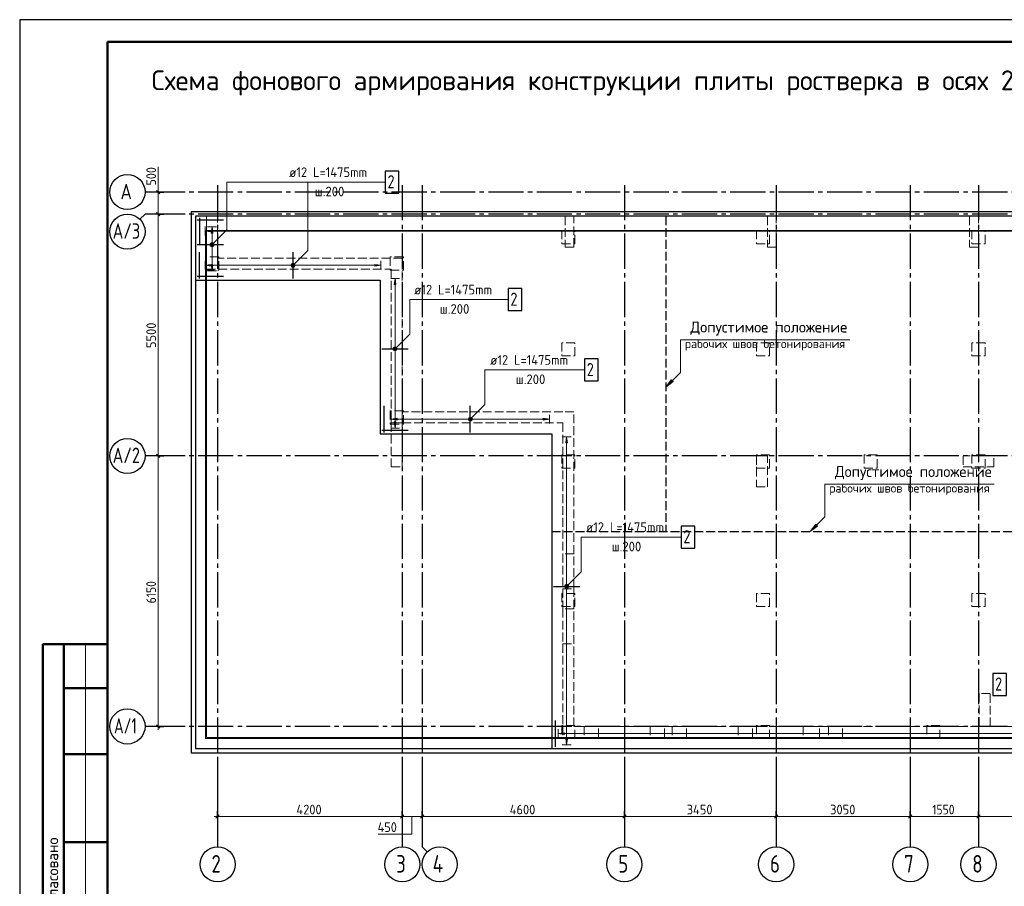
# Model space of a CAD drawing. Header units: millimetres. Extents: x 0 to 42000, y 0 to 29700.
# Tile 2 of 5: x 0 to 22388, y 9998 to 29700. Entities that reach past the tile are written whole.
import ezdxf

# ---------------------------------------------------------------- set-up
doc = ezdxf.new("R2010")
doc.units = ezdxf.units.MM
doc.linetypes.add('______2', pattern=[270, 200, -70])
doc.linetypes.add('______5', pattern=[1100, 800, -100, 100, -100])
for name, color, linetype, lineweight in [('Standard', 7, 'Continuous', 25), ('ЖБ Пилон', 7, 'Continuous', 35), ('ЖБ Плита Фундамента верхний уровень', 7, 'Continuous', 35), ('ЖБ Стена верхний уровень', 7, 'Continuous', 35), ('Обрамление П-обр. равн.', 52, 'Continuous', 25), ('Общий01', 7, 'Continuous', 13), ('Позиционная метка номер позиции', 7, 'Continuous', 13), ('Размерная линия_ общее', 7, 'Continuous', 13), ('Текст_ общее', 7, 'Continuous', 25)]:
    doc.layers.add(name, color=color, linetype=linetype, lineweight=lineweight)
doc.layers.add('Оси', color=7, linetype='______5', true_color=0x656565)
doc.styles.add('ISOCPEUR', font='txt')

msp = doc.modelspace()

# ---------------------------------------------------------------- hatches: boundary and pattern name
at = {"layer": 'Обрамление П-обр. равн.', "linetype": 'Continuous', "lineweight": 13, "transparency": 33554687}
for points in [[(4355, 24876), (4215, 24896), (4355, 24916)], [(4355, 24098), (4215, 24118), (4355, 24138)], [(4394, 24127), (4374, 23987), (4354, 24127)], [(8585, 20598), (8445, 20618), (8585, 20638)], [(8556, 20557), (8536, 20417), (8516, 20557)], [(12385, 13448), (12245, 13468), (12385, 13488)], [(12456, 13357), (12436, 13217), (12416, 13357)]]:
    msp.add_hatch(color=7, dxfattribs=at).paths.add_polyline_path(points, flags=16)
for points in [[(4394, 24847), (4374, 24987), (4354, 24847)], [(8075, 24098), (8215, 24118), (8075, 24138)], [(8556, 23677), (8536, 23817), (8516, 23677)], [(11905, 20598), (12045, 20618), (11905, 20638)], [(12456, 20077), (12436, 20217), (12416, 20077)]]:
    msp.add_hatch(color=7, dxfattribs=at).paths.add_polyline_path(points)
at = {"layer": 'Позиционная метка номер позиции', "linetype": 'Continuous', "lineweight": 13, "transparency": 33554687}
for points in [[(4342, 24618), (4417, 24575), (4362, 24630)], [(4362, 24630), (4417, 24575), (4417, 24598)], [(4362, 24630), (4417, 24598), (4385, 24630)], [(4385, 24630), (4417, 24598), (4405, 24618)], [(4330, 24598), (4405, 24555), (4342, 24618)], [(4330, 24575), (4385, 24543), (4330, 24598)], [(4330, 24598), (4385, 24543), (4405, 24555)], [(4362, 24543), (4330, 24575), (4342, 24555)], [(4330, 24575), (4362, 24543), (4385, 24543)], [(4342, 24618), (4405, 24555), (4417, 24575)], [(6172, 24129), (6247, 24086), (6183, 24149)], [(6172, 24106), (6226, 24074), (6172, 24129)], [(6172, 24129), (6226, 24074), (6247, 24086)], [(6203, 24074), (6172, 24106), (6183, 24086)], [(6172, 24106), (6203, 24074), (6226, 24074)], [(6183, 24149), (6258, 24106), (6203, 24161)], [(6183, 24149), (6247, 24086), (6258, 24106)], [(6203, 24161), (6258, 24106), (6258, 24129)], [(6203, 24161), (6258, 24129), (6226, 24161)], [(6226, 24161), (6258, 24129), (6247, 24149)], [(8493, 22228), (8568, 22185), (8504, 22248)], [(8493, 22205), (8547, 22173), (8493, 22228)], [(8493, 22228), (8547, 22173), (8568, 22185)], [(8524, 22173), (8493, 22205), (8504, 22185)], [(8493, 22205), (8524, 22173), (8547, 22173)], [(8504, 22248), (8579, 22205), (8524, 22260)], [(8504, 22248), (8568, 22185), (8579, 22205)], [(8524, 22260), (8579, 22205), (8579, 22228)], [(8524, 22260), (8579, 22228), (8547, 22260)], [(8547, 22260), (8579, 22228), (8568, 22248)], [(10202, 20629), (10277, 20586), (10213, 20649)], [(10202, 20606), (10256, 20574), (10202, 20629)], [(10202, 20629), (10256, 20574), (10277, 20586)], [(10233, 20574), (10202, 20606), (10213, 20586)], [(10202, 20606), (10233, 20574), (10256, 20574)], [(10213, 20649), (10288, 20606), (10233, 20661)], [(10213, 20649), (10277, 20586), (10288, 20606)], [(10233, 20661), (10288, 20606), (10288, 20629)], [(10233, 20661), (10288, 20629), (10256, 20661)], [(10256, 20661), (10288, 20629), (10277, 20649)], [(12393, 16828), (12468, 16785), (12404, 16848)], [(12393, 16805), (12447, 16773), (12393, 16828)], [(12393, 16828), (12447, 16773), (12468, 16785)], [(12424, 16773), (12393, 16805), (12404, 16785)], [(12393, 16805), (12424, 16773), (12447, 16773)], [(12404, 16848), (12479, 16805), (12424, 16860)], [(12404, 16848), (12468, 16785), (12479, 16805)], [(12424, 16860), (12479, 16805), (12479, 16828)], [(12424, 16860), (12479, 16828), (12447, 16860)], [(12447, 16860), (12479, 16828), (12468, 16848)]]:
    msp.add_hatch(color=7, dxfattribs=at).paths.add_polyline_path(points)
for points in [[(14860, 21473), (14690, 21346), (14817, 21516)], [(18144, 18189), (17974, 18062), (18102, 18231)]]:
    msp.add_hatch(color=7, dxfattribs=at).paths.add_polyline_path(points, flags=16)

# ---------------------------------------------------------------- linework, layer by layer
at = {"layer": 'Standard', "color": 7, "linetype": 'Continuous', "lineweight": 25, "transparency": 33554687}
msp.add_line((2000, 29200), (2000, 1058), dxfattribs=at)
at = {"layer": 'Standard', "color": 7, "linetype": 'Continuous', "lineweight": 50, "transparency": 33554687}
for p, q in [((6, 15500), (0, 15500)), ((2000, 15500), (527, 15500)), ((527, 15500), (527, 9000)), ((527, 15500), (527, 9000)), ((1000, 15500), (1000, 9000)), ((2000, 14500), (1000, 14500)), ((2000, 13000), (1000, 13000)), ((2000, 11000), (1000, 11000))]:
    msp.add_line(p, q, dxfattribs=at)
at = {"layer": 'Standard', "color": 7, "linetype": 'Continuous', "lineweight": 13, "transparency": 33554687}
msp.add_line((1500, 15500), (1500, 9000), dxfattribs=at)
at = {"layer": 'Standard', "color": 7, "linetype": 'Continuous', "lineweight": 25, "transparency": 33554687}
msp.add_lwpolyline([(0, 0), (42000, 0), (42000, 29700), (0, 29700), (0, 0)], close=True, dxfattribs=at)
at = {"layer": 'Standard', "color": 7, "linetype": 'Continuous', "lineweight": 50, "transparency": 33554687}
msp.add_lwpolyline([(2000, 29200), (41500, 29200), (41500, 500), (2000, 500), (2000, 29200)], close=True, dxfattribs=at)
at = {"layer": 'Standard', "color": 7, "linetype": 'Continuous', "lineweight": 13, "transparency": 33554687}
for points in [[(41500, 29200), (2000, 29200), (2000, 6000), (41500, 6000), (41500, 29200)], [(4250, 13382), (41050, 13382), (41050, 25232), (4250, 25232), (4250, 13382)], [(4225, 13357), (41075, 13357), (41075, 24907), (4225, 24907), (4225, 13357)]]:
    msp.add_lwpolyline(points, dxfattribs=at)
at = {"layer": 'Standard', "color": 254, "linetype": 'Continuous', "lineweight": 25, "true_color": 0xc4c4ff, "transparency": 33554687}
msp.add_lwpolyline([(3900, 13032), (41400, 13032), (41400, 25332), (3900, 25332), (3900, 13032)], dxfattribs=at)
at = {"layer": 'Standard', "color": 7, "linetype": 'Continuous', "lineweight": 25, "transparency": 33554687}
msp.add_lwpolyline([(4000, 13132), (41300, 13132), (41300, 25232), (4000, 25232), (4000, 13132)], dxfattribs=at)
at = {"layer": 'ЖБ Пилон', "color": 253, "linetype": '______2', "lineweight": 13, "true_color": 0xa0a0a0, "transparency": 33554687}
for p, q in [((12600, 25232), (12400, 25232)), ((12400, 25232), (12400, 24532)), ((12600, 24532), (12600, 25232)), ((17200, 25232), (17000, 25232)), ((17000, 25232), (17000, 24532)), ((17200, 24532), (17200, 25232)), ((21800, 25232), (21600, 25232)), ((21600, 25232), (21600, 24532)), ((21800, 24532), (21800, 25232)), ((12625, 24907), (12325, 24907)), ((12325, 24907), (12325, 24607)), ((12625, 24607), (12625, 24907)), ((17050, 24907), (16750, 24907)), ((16750, 24907), (16750, 24607)), ((17050, 24607), (17050, 24907)), ((21950, 24907), (21650, 24907)), ((21650, 24907), (21650, 24607)), ((21950, 24607), (21950, 24907)), ((12325, 24607), (12625, 24607)), ((12400, 24532), (12600, 24532)), ((16750, 24607), (17050, 24607)), ((17000, 24532), (17200, 24532)), ((21600, 24532), (21800, 24532)), ((21650, 24607), (21950, 24607)), ((4525, 24307), (4225, 24307)), ((4225, 24307), (4225, 24007)), ((4525, 24007), (4525, 24307)), ((8725, 24307), (8425, 24307)), ((8425, 24307), (8425, 24007)), ((8725, 24007), (8725, 24307)), ((4225, 24007), (4525, 24007)), ((8425, 24007), (8725, 24007)), ((12625, 22357), (12325, 22357)), ((12325, 22357), (12325, 22057)), ((12625, 22057), (12625, 22357)), ((17050, 22357), (16750, 22357)), ((16750, 22357), (16750, 22057)), ((17050, 22057), (17050, 22357)), ((21950, 22357), (21650, 22357)), ((21650, 22357), (21650, 22057)), ((21950, 22057), (21950, 22357)), ((12325, 22057), (12625, 22057)), ((16750, 22057), (17050, 22057)), ((21650, 22057), (21950, 22057)), ((8725, 20807), (8425, 20807)), ((8425, 20807), (8425, 20507)), ((8725, 20507), (8725, 20807)), ((8425, 20507), (8725, 20507)), ((12625, 19807), (12325, 19807)), ((12325, 19807), (12325, 19507)), ((12625, 19507), (12625, 19807)), ((17050, 19807), (16750, 19807)), ((16750, 19807), (16750, 19507)), ((17000, 19782), (16750, 19782)), ((16750, 19782), (16750, 19082)), ((17000, 19082), (17000, 19782)), ((17050, 19507), (17050, 19807)), ((19500, 19807), (19200, 19807)), ((19200, 19807), (19200, 19507)), ((19500, 19507), (19500, 19807)), ((22150, 19782), (21450, 19782)), ((21450, 19782), (21450, 19532)), ((21950, 19807), (21650, 19807)), ((21650, 19807), (21650, 19507)), ((21950, 19507), (21950, 19807)), ((22150, 19532), (22150, 19782)), ((12325, 19507), (12625, 19507)), ((16750, 19507), (17050, 19507)), ((19200, 19507), (19500, 19507)), ((21450, 19532), (22150, 19532)), ((21650, 19507), (21950, 19507)), ((16750, 19082), (17000, 19082)), ((12625, 16657), (12325, 16657)), ((12325, 16657), (12325, 16357)), ((12625, 16357), (12625, 16657)), ((17050, 16657), (16750, 16657)), ((16750, 16657), (16750, 16357)), ((17050, 16357), (17050, 16657)), ((21950, 16657), (21650, 16657)), ((21650, 16657), (21650, 16357)), ((21950, 16357), (21950, 16657)), ((12325, 16357), (12625, 16357)), ((16750, 16357), (17050, 16357)), ((21650, 16357), (21950, 16357)), ((12625, 13657), (12325, 13657)), ((12325, 13657), (12325, 13357)), ((12625, 13357), (12625, 13657)), ((17050, 13657), (16750, 13657)), ((16750, 13657), (16750, 13357)), ((17050, 13357), (17050, 13657)), ((20925, 13657), (20625, 13657)), ((20625, 13657), (20625, 13357)), ((20925, 13357), (20925, 13657)), ((12325, 13357), (12625, 13357)), ((16750, 13357), (17050, 13357)), ((20625, 13357), (20925, 13357))]:
    msp.add_line(p, q, dxfattribs=at)
at = {"layer": 'ЖБ Плита Фундамента верхний уровень', "color": 251, "linetype": 'Continuous', "lineweight": 25, "true_color": 0x656565, "transparency": 33554687}
for p, q in [((4000, 25232), (4000, 23782)), ((41300, 25232), (4000, 25232)), ((4000, 23782), (8200, 23782)), ((8200, 23782), (8200, 20282)), ((8200, 20282), (12100, 20282)), ((12100, 20282), (12100, 13132)), ((12100, 13132), (37700, 13132))]:
    msp.add_line(p, q, dxfattribs=at)
at = {"layer": 'ЖБ Стена верхний уровень', "color": 253, "linetype": '______2', "lineweight": 13, "true_color": 0xa0a0a0, "transparency": 33554687}
for p, q in [((4250, 25232), (4250, 24282)), ((4500, 25232), (4250, 25232)), ((4500, 24282), (4500, 25232)), ((4250, 24282), (4250, 24032)), ((8700, 24282), (4500, 24282)), ((8700, 24032), (8700, 24282)), ((4250, 24032), (8450, 24032)), ((8450, 24032), (8450, 20532)), ((8700, 20532), (8700, 24032)), ((12350, 20782), (8700, 20782)), ((8700, 20782), (8700, 20532)), ((12600, 20782), (12350, 20782)), ((12600, 17557), (12600, 20782)), ((8450, 20532), (8700, 20532)), ((8450, 20532), (8450, 19532)), ((8700, 20532), (8450, 20532)), ((8700, 19532), (8700, 20532)), ((8700, 20532), (12350, 20532)), ((12350, 20532), (12350, 17557)), ((8450, 19532), (8700, 19532)), ((12600, 17557), (12350, 17557)), ((12350, 17557), (12350, 16757)), ((12600, 16757), (12600, 17557)), ((12350, 16757), (12600, 16757)), ((12350, 16757), (12350, 16307)), ((12600, 16307), (12600, 16757)), ((12600, 16307), (12350, 16307)), ((12350, 16307), (12350, 15507)), ((12600, 15507), (12600, 16307)), ((12350, 15507), (12600, 15507)), ((12350, 15507), (12350, 13632)), ((12600, 13632), (12600, 15507)), ((21820, 14382), (21820, 13632)), ((22070, 14382), (21820, 14382)), ((22070, 13632), (22070, 14382)), ((12350, 13632), (12350, 13382)), ((12837, 13632), (12600, 13632)), ((12837, 13632), (12837, 13382)), ((13162, 13632), (12837, 13632)), ((13162, 13382), (13162, 13632)), ((14337, 13632), (13162, 13632)), ((14337, 13632), (14337, 13382)), ((14662, 13632), (14337, 13632)), ((14662, 13382), (14662, 13632)), ((14837, 13632), (14662, 13632)), ((14837, 13632), (14837, 13382)), ((15162, 13632), (14837, 13632)), ((15162, 13382), (15162, 13632)), ((16337, 13632), (15162, 13632)), ((16337, 13632), (16337, 13382)), ((16662, 13632), (16337, 13632)), ((16662, 13382), (16662, 13632)), ((17811, 13632), (16662, 13632)), ((17811, 13632), (17811, 13382)), ((18188, 13632), (17811, 13632)), ((18188, 13382), (18188, 13632)), ((18387, 13632), (18188, 13632)), ((18387, 13632), (18387, 13382)), ((18712, 13632), (18387, 13632)), ((18712, 13382), (18712, 13632)), ((21820, 13632), (18712, 13632)), ((26430, 13632), (22070, 13632)), ((12350, 13382), (12837, 13382)), ((12837, 13382), (13162, 13382)), ((13162, 13382), (14337, 13382)), ((14337, 13382), (14662, 13382)), ((14662, 13382), (14837, 13382)), ((14837, 13382), (15162, 13382)), ((15162, 13382), (16337, 13382)), ((16337, 13382), (16662, 13382)), ((16662, 13382), (17811, 13382)), ((17811, 13382), (18188, 13382)), ((18188, 13382), (18387, 13382)), ((18387, 13382), (18712, 13382)), ((18712, 13382), (21820, 13382)), ((21820, 13382), (22070, 13382)), ((22070, 13382), (26430, 13382))]:
    msp.add_line(p, q, dxfattribs=at)
at = {"layer": 'Обрамление П-обр. равн.', "color": 7, "linetype": 'Continuous', "lineweight": 25, "transparency": 33554687}
for p, q in [((4036, 25147), (4636, 25147)), ((4036, 25147), (4636, 25147)), ((4085, 25196), (4085, 24596)), ((4085, 25196), (4085, 24596)), ((4036, 24587), (4636, 24587)), ((4036, 24587), (4636, 24587)), ((4085, 23818), (4085, 24418)), ((4085, 23818), (4085, 24418)), ((6215, 23818), (6215, 24418)), ((6215, 23818), (6215, 24418)), ((4036, 23867), (4636, 23867)), ((4036, 23867), (4636, 23867)), ((8236, 22217), (8836, 22217)), ((8236, 22217), (8836, 22217)), ((8285, 20318), (8285, 20918)), ((8285, 20318), (8285, 20918)), ((10245, 20318), (10245, 20918)), ((10245, 20318), (10245, 20918)), ((8236, 20367), (8836, 20367)), ((8236, 20367), (8836, 20367)), ((12136, 16817), (12736, 16817)), ((12136, 16817), (12736, 16817)), ((12185, 13168), (12185, 13768)), ((12185, 13168), (12185, 13768))]:
    msp.add_line(p, q, dxfattribs=at)
at = {"layer": 'Обрамление П-обр. равн.', "color": 251, "linetype": 'Continuous', "lineweight": 13, "true_color": 0x494949, "transparency": 33554687}
for p, q in [((4215, 24896), (4215, 24996)), ((4215, 24896), (4355, 24916)), ((4355, 24876), (4215, 24896)), ((4215, 24896), (4215, 24796)), ((4215, 24896), (4215, 24896)), ((4374, 24987), (4274, 24987)), ((4374, 24987), (4354, 24847)), ((4355, 24916), (4355, 24876)), ((4355, 24896), (41075, 24896)), ((4394, 24847), (4374, 24987)), ((4374, 24987), (4474, 24987)), ((4374, 24987), (4374, 24987)), ((4354, 24847), (4394, 24847)), ((4374, 24127), (4374, 24847)), ((4215, 24118), (4215, 24218)), ((8215, 24118), (8215, 24218)), ((4215, 24118), (4355, 24138)), ((4355, 24098), (4215, 24118)), ((4215, 24118), (4215, 24018)), ((4215, 24118), (4215, 24118)), ((4374, 23987), (4274, 23987)), ((4374, 23987), (4354, 24127)), ((4354, 24127), (4394, 24127)), ((4355, 24138), (4355, 24098)), ((4355, 24118), (8075, 24118)), ((4394, 24127), (4374, 23987)), ((4374, 23987), (4474, 23987)), ((4374, 23987), (4374, 23987)), ((8215, 24118), (8075, 24138)), ((8075, 24138), (8075, 24098)), ((8075, 24098), (8215, 24118)), ((8215, 24118), (8215, 24018)), ((8215, 24118), (8215, 24118)), ((8536, 23817), (8436, 23817)), ((8536, 23817), (8516, 23677)), ((8556, 23677), (8536, 23817)), ((8536, 23817), (8636, 23817)), ((8536, 23817), (8536, 23817)), ((8516, 23677), (8556, 23677)), ((8536, 20557), (8536, 23677)), ((8445, 20618), (8445, 20718)), ((8445, 20618), (8585, 20638)), ((8585, 20598), (8445, 20618)), ((8445, 20618), (8445, 20518)), ((8445, 20618), (8445, 20618)), ((8585, 20638), (8585, 20598)), ((8585, 20618), (11905, 20618)), ((12045, 20618), (11905, 20638)), ((11905, 20638), (11905, 20598)), ((11905, 20598), (12045, 20618)), ((12045, 20618), (12045, 20718)), ((12045, 20618), (12045, 20518)), ((12045, 20618), (12045, 20618)), ((8536, 20417), (8436, 20417)), ((8536, 20417), (8516, 20557)), ((8516, 20557), (8556, 20557)), ((8556, 20557), (8536, 20417)), ((8536, 20417), (8636, 20417)), ((8536, 20417), (8536, 20417)), ((12436, 20217), (12336, 20217)), ((12436, 20217), (12416, 20077)), ((12456, 20077), (12436, 20217)), ((12436, 20217), (12536, 20217)), ((12436, 20217), (12436, 20217)), ((12416, 20077), (12456, 20077)), ((12436, 13357), (12436, 20077)), ((12245, 13468), (12245, 13568)), ((12245, 13468), (12385, 13488)), ((12385, 13448), (12245, 13468)), ((12245, 13468), (12245, 13368)), ((12245, 13468), (12245, 13468)), ((12385, 13488), (12385, 13448)), ((12385, 13468), (37505, 13468)), ((12436, 13217), (12336, 13217)), ((12436, 13217), (12416, 13357)), ((12416, 13357), (12456, 13357)), ((12456, 13357), (12436, 13217)), ((12436, 13217), (12536, 13217)), ((12436, 13217), (12436, 13217))]:
    msp.add_line(p, q, dxfattribs=at)
at = {"layer": 'Обрамление П-обр. равн.', "color": 7, "linetype": 'Continuous', "lineweight": 25, "transparency": 33554687}
for points in [[(8313, 25755), (8623, 25755), (8623, 26255), (8313, 26255), (8313, 25755)], [(11107, 23085), (11417, 23085), (11417, 23585), (11107, 23585), (11107, 23085)], [(12845, 21486), (13155, 21486), (13155, 21986), (12845, 21986), (12845, 21486)], [(15041, 17685), (15351, 17685), (15351, 18185), (15041, 18185), (15041, 17685)], [(22128, 14336), (22438, 14336), (22438, 14836), (22128, 14836), (22128, 14336)]]:
    msp.add_lwpolyline(points, dxfattribs=at)
at = {"layer": 'Общий01', "color": 251, "linetype": '______2', "lineweight": 25, "true_color": 0x656565, "transparency": 33554687}
for p, q in [((14690, 25232), (14690, 18062)), ((12100, 18062), (37700, 18062))]:
    msp.add_line(p, q, dxfattribs=at)
at = {"layer": 'Оси', "color": 7, "linetype": 'Continuous', "lineweight": 13, "transparency": 33554687}
msp.add_line((3150, 25782), (3150, 26352), dxfattribs=at)
at = {"layer": 'Оси', "color": 7, "linetype": 'Continuous', "lineweight": 25, "transparency": 33554687}
for p, q in [((3764, 25782), (2850, 25782)), ((2733, 25164), (2850, 25282)), ((3764, 25282), (2850, 25282)), ((3764, 19782), (2850, 19782)), ((3764, 13632), (2850, 13632)), ((4500, 12896), (4500, 10896)), ((8700, 12896), (8700, 10896)), ((13750, 12896), (13750, 10896)), ((17200, 12896), (17200, 10896)), ((20250, 12896), (20250, 10896)), ((21800, 12896), (21800, 10896))]:
    msp.add_line(p, q, dxfattribs=at)
at = {"layer": 'Оси', "color": 8, "linetype": '______5', "lineweight": -3, "transparency": 33554687}
for p, q in [((41157, 25782), (3764, 25782)), ((4500, 25939), (4500, 12896)), ((8700, 25939), (8700, 12896)), ((9150, 25939), (9150, 12896)), ((13750, 25939), (13750, 12896)), ((17200, 25939), (17200, 12896)), ((20250, 25939), (20250, 12896)), ((21800, 25939), (21800, 12896)), ((41157, 25282), (3764, 25282)), ((41157, 19782), (3764, 19782)), ((41157, 13632), (3764, 13632))]:
    msp.add_line(p, q, dxfattribs=at)
at = {"layer": 'Оси', "color": 7, "linetype": 'Continuous', "lineweight": 25, "transparency": 33554687}
msp.add_lwpolyline([(9150, 12896), (9150, 10896), (9267, 10778)], dxfattribs=at)
at = {"layer": 'Оси', "color": 7, "linetype": 'Continuous', "lineweight": 13, "transparency": 33554687}
msp.add_lwpolyline([(8154, 11182), (8914, 11182), (8914, 11582)], dxfattribs=at)
at = {"layer": 'Оси', "color": 7, "linetype": 'Continuous', "lineweight": 25, "transparency": 33554687}
for centre in [(2450, 25782), (2450, 24882), (2450, 19782), (2450, 13632), (4500, 10496), (8700, 10496), (9550, 10496), (13750, 10496), (17200, 10496), (20250, 10496), (21800, 10496)]:
    msp.add_circle(centre, 400, dxfattribs=at)
at = {"layer": 'Позиционная метка номер позиции', "color": 7, "linetype": 'Continuous', "lineweight": 13, "transparency": 33554687}
for p, q in [((4342, 24618), (4342, 24618)), ((4342, 24555), (4342, 24555)), ((4405, 24618), (4405, 24618)), ((4405, 24555), (4405, 24555)), ((6183, 24149), (6183, 24149)), ((6183, 24086), (6183, 24086)), ((6247, 24149), (6247, 24149)), ((6247, 24086), (6247, 24086)), ((8504, 22248), (8504, 22248)), ((8504, 22185), (8504, 22185)), ((8568, 22248), (8568, 22248)), ((8568, 22185), (8568, 22185)), ((14690, 21346), (14817, 21516)), ((14817, 21516), (14860, 21473)), ((14838, 21495), (14849, 21505)), ((14860, 21473), (14690, 21346)), ((14690, 21346), (14690, 21346)), ((14690, 21346), (14690, 21346)), ((14690, 21346), (14690, 21346)), ((10213, 20649), (10213, 20649)), ((10277, 20649), (10277, 20649)), ((10213, 20586), (10213, 20586)), ((10277, 20586), (10277, 20586)), ((17974, 18062), (18102, 18231)), ((18144, 18189), (17974, 18062)), ((18102, 18231), (18144, 18189)), ((18123, 18210), (18133, 18221)), ((17974, 18062), (17974, 18062)), ((17974, 18062), (17974, 18062)), ((17974, 18062), (17974, 18062)), ((12404, 16848), (12404, 16848)), ((12468, 16848), (12468, 16848)), ((12404, 16785), (12404, 16785)), ((12468, 16785), (12468, 16785))]:
    msp.add_line(p, q, dxfattribs=at)
for points in [[(4374, 24587), (4707, 24920), (4707, 26005), (7002, 26005)], [(6215, 24118), (6548, 24451), (6548, 26005), (8313, 26005)], [(8536, 22217), (8869, 22550), (8869, 23335), (11107, 23335)], [(14690, 21346), (15023, 21679), (15023, 22425), (18875, 22425)], [(10245, 20618), (10578, 20951), (10578, 21736), (12845, 21736)], [(17974, 18062), (18308, 18395), (18308, 19140), (22160, 19140)], [(12436, 16817), (12769, 17150), (12769, 17935), (15041, 17935)]]:
    msp.add_lwpolyline(points, dxfattribs=at)
for centre in [(4374, 24587), (6215, 24118), (8536, 22217), (10245, 20618), (12436, 16817)]:
    msp.add_circle(centre, 45, dxfattribs=at)
at = {"layer": 'Размерная линия_ общее', "color": 253, "linetype": 'Continuous', "lineweight": -3, "true_color": 0xa0a0a0, "transparency": 33554687}
for p, q in [((3150, 25782), (3025, 25782)), ((3150, 25782), (3275, 25782)), ((3150, 25282), (3025, 25282)), ((3150, 25282), (3275, 25282)), ((3150, 19782), (3025, 19782)), ((3150, 19782), (3275, 19782)), ((3150, 13632), (3025, 13632)), ((3150, 13632), (3050, 13632)), ((3150, 13632), (3275, 13632)), ((4500, 11582), (4500, 11707)), ((8700, 11582), (8700, 11707)), ((9150, 11582), (9150, 11707)), ((13750, 11582), (13750, 11707)), ((17200, 11582), (17200, 11707)), ((20250, 11582), (20250, 11707)), ((21800, 11582), (21800, 11707)), ((4500, 11582), (4500, 11457)), ((4500, 11582), (4500, 11096)), ((8700, 11582), (8700, 11457)), ((8700, 11582), (8700, 11096)), ((9150, 11582), (9150, 11457)), ((9150, 11582), (9150, 11096)), ((13750, 11582), (13750, 11457)), ((13750, 11582), (13750, 11096)), ((17200, 11582), (17200, 11457)), ((17200, 11582), (17200, 11096)), ((20250, 11582), (20250, 11457)), ((20250, 11582), (20250, 11096)), ((21800, 11582), (21800, 11457)), ((21800, 11582), (21800, 11096))]:
    msp.add_line(p, q, dxfattribs=at)
at = {"layer": 'Размерная линия_ общее', "color": 7, "linetype": 'Continuous', "lineweight": 25, "transparency": 33554687}
for p, q in [((3112, 25819), (3187, 25744)), ((3112, 25319), (3187, 25244)), ((3112, 19819), (3187, 19744)), ((3112, 13669), (3187, 13594)), ((4462, 11544), (4537, 11619)), ((8662, 11544), (8737, 11619)), ((9112, 11544), (9187, 11619)), ((13712, 11544), (13787, 11619)), ((17162, 11544), (17237, 11619)), ((20212, 11544), (20287, 11619)), ((21762, 11544), (21837, 11619))]:
    msp.add_line(p, q, dxfattribs=at)
at = {"layer": 'Размерная линия_ общее', "color": 7, "linetype": 'Continuous', "lineweight": 13, "transparency": 33554687}
for p, q in [((3150, 25782), (3150, 25857)), ((3150, 25782), (3150, 25282)), ((3150, 25282), (3150, 19782)), ((3150, 19782), (3150, 13632)), ((3150, 13632), (3150, 13557)), ((4500, 11582), (4425, 11582)), ((8700, 11582), (9150, 11582)), ((9150, 11582), (13750, 11582)), ((13750, 11582), (17200, 11582)), ((17200, 11582), (20250, 11582)), ((20250, 11582), (21800, 11582)), ((21800, 11582), (27500, 11582))]:
    msp.add_line(p, q, dxfattribs=at)
at = {"layer": 'Размерная линия_ общее', "color": 253, "linetype": 'Continuous', "lineweight": -3, "true_color": 0xa0a0a0, "transparency": 33554687}
for points in [[(3150, 25782), (3133, 25782), (3133, 25782), (3133, 25782), (3133, 25782), (2948, 25782)], [(3150, 25282), (3133, 25282), (3133, 25282), (3133, 25282), (3133, 25282), (3050, 25282)], [(3150, 19782), (3133, 19782), (3133, 19782), (3050, 19782)]]:
    msp.add_lwpolyline(points, dxfattribs=at)
at = {"layer": 'Размерная линия_ общее', "color": 7, "linetype": 'Continuous', "lineweight": 13, "transparency": 33554687}
msp.add_lwpolyline([(4500, 11582), (6362, 11582), (6362, 11582), (8700, 11582)], dxfattribs=at)

# ---------------------------------------------------------------- texts
at = {"layer": 'Standard', "color": 7, "linetype": 'Continuous', "lineweight": 25, "transparency": 33554687, "attachment_point": 7, "style": 'ISOCPEUR'}
for s, insert, char_height, width in [('\\W0.99;Допустимое положение', (15250, 22519), 250, 3746.13), ('\\W0.99;рабочих швов бетонирования', (15125, 22179), 200, 3816.49), ('\\W0.99;Допустимое положение', (18535, 19235), 250, 3746.13), ('\\W0.99;рабочих швов бетонирования', (18410, 18895), 200, 3816.49)]:
    msp.add_mtext(s, dxfattribs=dict(at, insert=insert, char_height=char_height, width=width))
at = {"layer": 'Standard', "color": 7, "linetype": 'Continuous', "lineweight": 50, "transparency": 33554687, "insert": (875, 9261), "char_height": 250, "width": 2071.88, "attachment_point": 7, "rotation": 90, "style": 'ISOCPEUR'}
msp.add_mtext('\\A1;{\\fISOCPEUR|i0|b0;\\H250.000000;\\W1.000000;\\C7;Согласовано}\\P', dxfattribs=at)
at = {"layer": 'Обрамление П-обр. равн.', "color": 7, "linetype": 'Continuous', "lineweight": 13, "transparency": 33554687, "attachment_point": 7, "style": 'ISOCPEUR'}
for s, insert, char_height, width in [('\\W0.94;ø12 L=1475mm ', (6127, 26123), 220, 2126.49), ('\\W0.78;2', (8363, 25865), 300, 326.41), ('\\W0.95;ш.200 ', (6710, 25683), 220, 962.12), ('\\W0.94;ø12 L=1475mm ', (8969, 23453), 220, 2126.5), ('\\W0.78;2', (11157, 23195), 300, 326.41), ('\\W0.95;ш.200 ', (9552, 23013), 220, 962.14), ('\\W0.94;ø12 L=1475mm ', (10697, 21854), 220, 2126.49), ('\\W0.78;2', (12895, 21596), 300, 326.41), ('\\W0.95;ш.200 ', (11280, 21414), 220, 962.14), ('\\W0.94;ø12 L=1475mm ', (12878, 18053), 220, 2126.5), ('\\W0.78;2', (15091, 17795), 300, 326.41), ('\\W0.95;ш.200 ', (13461, 17613), 220, 962.14), ('\\W0.78;2', (22178, 14446), 300, 326.41)]:
    msp.add_mtext(s, dxfattribs=dict(at, insert=insert, char_height=char_height, width=width))
at = {"layer": 'Оси', "color": 7, "linetype": 'Continuous', "lineweight": 35, "transparency": 33554687, "attachment_point": 7, "style": 'ISOCPEUR'}
for s, insert, char_height, width in [('\\W0.82;А', (2292, 25618), 350, 458.09), ('\\W0.77;А/3', (2114, 24720), 350, 804.55), ('\\W0.77;А/2', (2114, 19620), 350, 804.55), ('\\W0.70;А/1', (2144, 13470), 350, 734.74), ('\\W0.78;2', (4360, 10309), 400, 435.21), ('\\W0.78;3', (8560, 10309), 400, 435.21), ('\\W0.80;4', (9390, 10309), 400, 479.78), ('\\W0.78;5', (13610, 10309), 400, 435.22), ('\\W0.78;6', (17060, 10309), 400, 435.21), ('\\W0.78;7', (20110, 10309), 400, 435.2), ('\\W0.78;8', (21660, 10309), 400, 435.2)]:
    msp.add_mtext(s, dxfattribs=dict(at, insert=insert, char_height=char_height, width=width))
at = {"layer": 'Размерная линия_ общее', "color": 7, "linetype": 'Continuous', "lineweight": 25, "transparency": 33554687, "char_height": 220, "attachment_point": 7, "rotation": 90, "style": 'ISOCPEUR'}
for s, insert, width in [('\\W0.91;500', (3100, 25929), 561.99), ('\\W0.93;5500', (3100, 22235), 718.09), ('\\W0.87;6150', (3100, 16432), 666.9)]:
    msp.add_mtext(s, dxfattribs=dict(at, insert=insert, width=width))
at = {"layer": 'Размерная линия_ общее', "color": 7, "linetype": 'Continuous', "lineweight": 25, "transparency": 33554687, "char_height": 220, "attachment_point": 7, "style": 'ISOCPEUR'}
for s, insert, width in [('\\W0.93;4200', (6292, 11632), 740.39), ('\\W0.93;4600', (11142, 11632), 740.38), ('\\W0.93;3450', (15167, 11632), 740.39), ('\\W0.93;3050', (18428, 11632), 718.09), ('\\W0.87;1550', (20750, 11632), 666.9), ('\\W0.92;450', (8138, 11232), 584.44)]:
    msp.add_mtext(s, dxfattribs=dict(at, insert=insert, width=width))
at = {"layer": 'Текст_ общее', "color": 7, "linetype": 'Continuous', "lineweight": 50, "transparency": 33554687, "insert": (3000, 27975), "char_height": 450, "width": 21136.69, "attachment_point": 7, "style": 'ISOCPEUR'}
msp.add_mtext('\\W0.99;Схема фонового армирования конструкции плиты ростверка в осях 2-13', dxfattribs=at)

doc.saveas('drawing.dxf')
